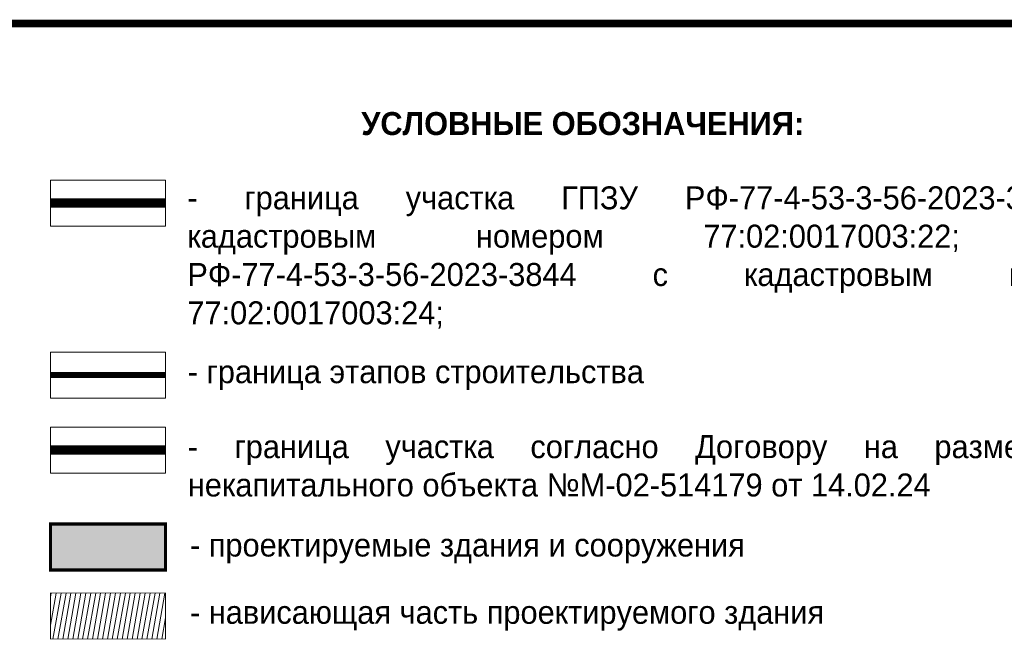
# Model space of a CAD drawing. Header units: millimetres. Extents: x 4385 to 11928, y 17253 to 36963.
# Tile 242 of 256: x 7687 to 7751, y 18792 to 18833. Entities that reach past the tile are written whole.
import ezdxf

# ---------------------------------------------------------------- set-up
doc = ezdxf.new("R2010")
doc.units = ezdxf.units.MM
doc.linetypes.add('БЛАГО_Ботаническая_Р$0$Dashed_1', pattern=[150, 100, -50])
doc.layers.add('БЛАГО_Ботаническая_Р$0$ГП_граница_АГР 3_500', color=202, linetype='Continuous', lineweight=15)
doc.layers.add('БЛАГО_Ботаническая_Р$0$ГП_здан_проект', color=170, linetype='Continuous', lineweight=9)
doc.layers.add('БЛАГО_Ботаническая_Р$0$ГП_граница_аренд_зем_500', color=7, linetype='Continuous', true_color=0x000000)
doc.layers.add('БЛАГО_Ботаническая_Р$0$ГП_граница_ГПЗУ_500', color=7, linetype='Continuous', true_color=0x0000f5)
doc.layers.add('БЛАГО_Ботаническая_Р$0$ГП_здан_проект_навес', color=170, linetype='Continuous')
doc.layers.add('БЛАГО_Ботаническая_Р$0$ГП_здан_проект_штриховка', color=7, linetype='Continuous', lineweight=5, true_color=0xe24032)
doc.layers.add('БЛАГО_Ботаническая_Р$0$ГП_рамка', color=7, linetype='Continuous', lineweight=18, true_color=0x000000)
doc.styles.add('БЛАГО_Ботаническая_Р$0$GENERATED_STYLE_1', font='GOTHIC.TTF')

# ---------------------------------------------------------------- blocks, each defined once
blk = doc.blocks.new('*U1064')
at = {"layer": 'БЛАГО_Ботаническая_Р$0$ГП_здан_проект_штриховка', "transparency": 33554534}
h = blk.add_hatch(color=256, dxfattribs=at)
h.dxf.hatch_style = 1
h.paths.add_polyline_path([(7689.228, 18800.35), (7696.728, 18800.35), (7696.728, 18797.35), (7689.228, 18797.35)])
at = {"layer": 'БЛАГО_Ботаническая_Р$0$ГП_здан_проект_штриховка'}
h = blk.add_hatch(dxfattribs=at)
h.set_pattern_fill('ANSI31', color=256, scale=0.1, angle=35)
h.set_pattern_definition([(80, (1018.6657, 101.06813), (-0.3126764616, 0.0551332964), [])])
h.paths.add_polyline_path([(7689.228, 18795.85), (7696.728, 18795.85), (7696.728, 18792.85), (7689.228, 18792.85)])
at = {"layer": 'БЛАГО_Ботаническая_Р$0$ГП_граница_АГР 3_500', "const_width": 0.4}
blk.add_lwpolyline([(7689.228, 18810.068), (7696.728, 18810.068)], dxfattribs=at)
at = {"layer": 'БЛАГО_Ботаническая_Р$0$ГП_граница_аренд_зем_500', "color": 190, "true_color": 0x9933ff, "const_width": 0.6}
blk.add_lwpolyline([(7689.228, 18805.173), (7696.728, 18805.173)], dxfattribs=at)
at = {"layer": 'БЛАГО_Ботаническая_Р$0$ГП_граница_ГПЗУ_500', "const_width": 0.6}
blk.add_lwpolyline([(7689.228, 18821.287), (7696.728, 18821.287)], dxfattribs=at)
at = {"layer": 'БЛАГО_Ботаническая_Р$0$ГП_здан_проект', "const_width": 0.2}
blk.add_lwpolyline([(7689.228, 18800.35), (7696.728, 18800.35), (7696.728, 18797.35), (7689.228, 18797.35)], close=True, dxfattribs=at)
at = {"layer": 'БЛАГО_Ботаническая_Р$0$ГП_здан_проект_навес', "linetype": 'БЛАГО_Ботаническая_Р$0$Dashed_1', "ltscale": 0.005, "const_width": 0.05}
blk.add_lwpolyline([(7689.228, 18795.85), (7696.728, 18795.85), (7696.728, 18792.85), (7689.228, 18792.85)], close=True, dxfattribs=at)
at = {"layer": 'БЛАГО_Ботаническая_Р$0$ГП_рамка', "color": 5, "const_width": 0.5}
blk.add_lwpolyline([(7682.475, 18832.995), (7768.207, 18832.995), (7768.207, 18595.338), (7682.475, 18595.338)], close=True, dxfattribs=at)
at = {"layer": 'БЛАГО_Ботаническая_Р$0$ГП_рамка'}
for points in [[(7689.228, 18822.787), (7696.728, 18822.787), (7696.728, 18819.787), (7689.228, 18819.787)], [(7689.228, 18811.568), (7696.728, 18811.568), (7696.728, 18808.568), (7689.228, 18808.568)], [(7689.228, 18806.673), (7696.728, 18806.673), (7696.728, 18803.673), (7689.228, 18803.673)]]:
    blk.add_lwpolyline(points, close=True, dxfattribs=at)
at = {"layer": 'БЛАГО_Ботаническая_Р$0$ГП_рамка', "char_height": 1.5, "attachment_point": 4, "style": 'БЛАГО_Ботаническая_Р$0$GENERATED_STYLE_1'}
for s, insert, width in [('\\pxqc;{\\fCentury Gothic|b1|i0|c204|p34;УСЛОВНЫЕ ОБОЗНАЧЕНИЯ:}', (7693.498, 18826.46), 60.8763), ('\\pxqj;- граница участка ГПЗУ РФ-77-4-53-3-56-2023-3747 с кадастровым номером 77:02:0017003:22; ГПЗУ РФ-77-4-53-3-56-2023-3844 с кадастровым номером 77:02:0017003:24; ', (7698.154, 18817.735), 61.70838), ('- граница этапов строительства ', (7698.184, 18810.059), 62.29457), ('\\pxqj;- граница участка согласно Договору на размещение некапитального объекта №М-02-514179 от 14.02.24', (7698.184, 18804.135), 60.26135), ('- проектируемые здания и сооружения', (7698.326, 18798.753), 53.9889), ('- нависающая часть проектируемого здания', (7698.326, 18794.367), 53.9889)]:
    blk.add_mtext(s, dxfattribs=dict(at, insert=insert, width=width))

msp = doc.modelspace()

# ---------------------------------------------------------------- block references
msp.add_blockref('*U1064', (0, 0))

doc.saveas('drawing.dxf')
